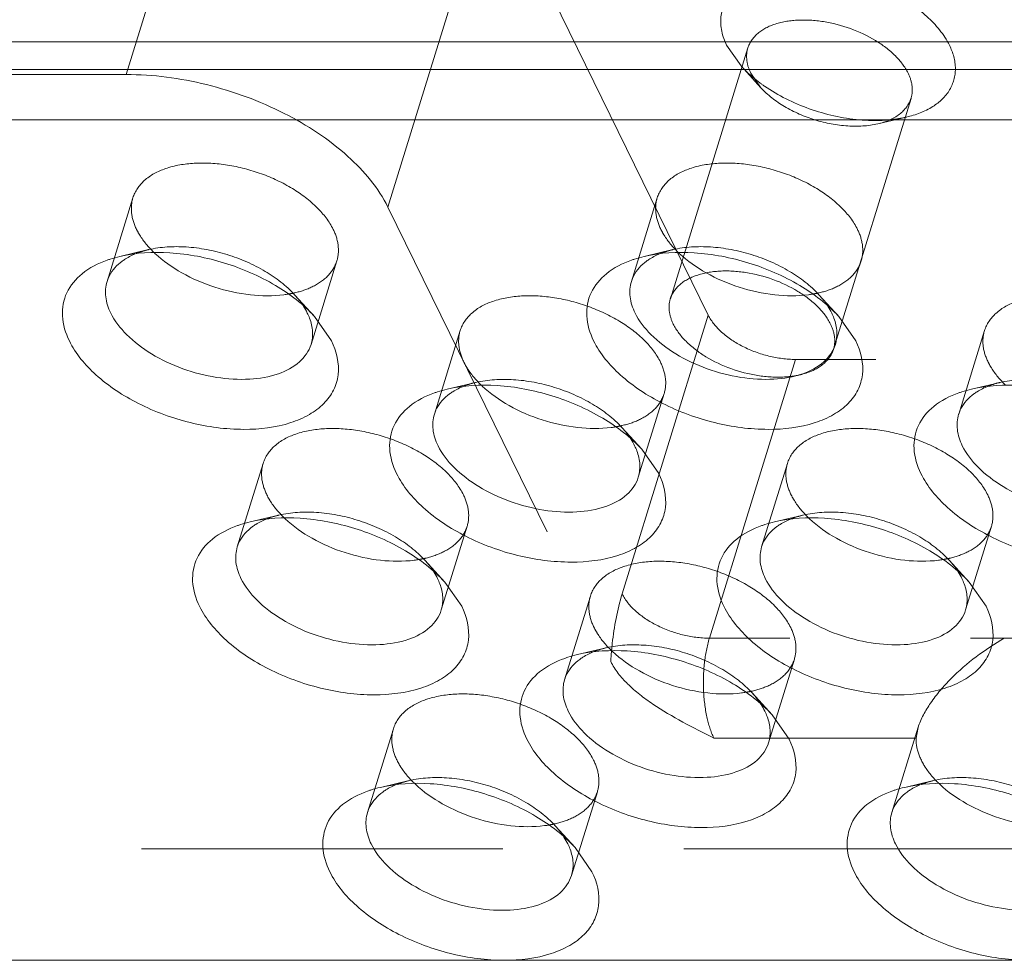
# Model space of a CAD drawing. Header units: millimetres. Extents: x 4065 to 8083, y -652 to 5416.
# Tile 252 of 256: x 5012 to 5026, y 5202 to 5215. Entities that reach past the tile are written whole.
import ezdxf

# ---------------------------------------------------------------- set-up
doc = ezdxf.new("R2010")
doc.units = ezdxf.units.MM
doc.header["$LTSCALE"] = 0.8
doc.linetypes.add('HIDDEN', pattern=[9.525, 6.35, -3.175])
doc.layers.get('0').update_dxf_attribs({"linetype": 'CONTINUOUS', "lineweight": 0})
doc.layers.add('3', color=5, linetype='HIDDEN', lineweight=0)

msp = doc.modelspace()

# ---------------------------------------------------------------- linework, layer by layer
for p, q in [((4963.341, 5215.137), (5095.053, 5215.137)), ((5094.932, 5214.745), (4963.22, 5214.745)), ((5095.559, 5214.042), (4962.656, 5214.042)), ((5016.579, 5211.276), (5016.817, 5210.934)), ((5023.947, 5211.276), (5024.185, 5210.934)), ((5021.178, 5209.411), (5021.416, 5209.07)), ((5018.409, 5207.546), (5018.647, 5207.205)), ((5025.778, 5207.546), (5026.016, 5207.205)), ((5023.008, 5205.681), (5023.247, 5205.34)), ((5020.239, 5203.816), (5020.477, 5203.475)), ((5041.351, 5202.232), (4972.548, 5202.232))]:
    msp.add_line(p, q)
for centre, radius, start, end in [((5015.948, 5213.177), 1.607, 277.1906, 279.3987), ((5023.317, 5213.177), 1.607, 277.1906, 279.3987), ((5015.752, 5210.969), 0.808, 20.4981, 26.1954), ((5023.121, 5210.969), 0.808, 20.4981, 26.1954), ((5020.548, 5211.312), 1.607, 277.1906, 279.3987), ((5020.352, 5209.105), 0.808, 20.4981, 26.1954), ((5017.779, 5209.448), 1.607, 277.1906, 279.3987), ((5025.147, 5209.448), 1.607, 277.1906, 279.3987), ((5017.582, 5207.24), 0.808, 20.4981, 26.1954), ((5024.951, 5207.24), 0.808, 20.4981, 26.1954), ((5022.378, 5207.583), 1.607, 277.1922, 279.3987), ((5022.182, 5205.375), 0.808, 20.4981, 26.1954), ((5019.609, 5205.718), 1.607, 277.1906, 279.3987), ((5019.413, 5203.51), 0.808, 20.4981, 26.1954)]:
    msp.add_arc(centre, radius, start, end)
for points, knots in [([(5013.664, 5212.069), (5013.678, 5212.074), (5013.737, 5212.094), (5013.798, 5212.11), (5013.843, 5212.121)], [0, 0, 0, 0, 0.243995, 1, 1, 1, 1]), ([(5013.843, 5212.121), (5014.071, 5212.175), (5014.574, 5212.2), (5015.321, 5212.056), (5016.02, 5211.753), (5016.421, 5211.449), (5016.579, 5211.276)], [0, 0, 0, 0, 0.236674, 0.49996, 0.763238, 1, 1, 1, 1]), ([(5013.876, 5212.054), (5013.891, 5212.065), (5013.954, 5212.108), (5014.023, 5212.142), (5014.077, 5212.164)], [0, 0, 0, 0, 0.238443, 1, 1, 1, 1]), ([(5014.336, 5212.164), (5014.449, 5212.058), (5014.718, 5211.869), (5015.175, 5211.673), (5015.662, 5211.567), (5015.993, 5211.563), (5016.149, 5211.583)], [0, 0, 0, 0, 0.238556, 0.497923, 0.75839, 1, 1, 1, 1]), ([(5021.033, 5212.069), (5021.047, 5212.074), (5021.106, 5212.094), (5021.166, 5212.11), (5021.212, 5212.121)], [0, 0, 0, 0, 0.243995, 1, 1, 1, 1]), ([(5021.212, 5212.121), (5021.44, 5212.175), (5021.942, 5212.2), (5022.69, 5212.056), (5023.388, 5211.753), (5023.789, 5211.449), (5023.947, 5211.276)], [0, 0, 0, 0, 0.236674, 0.49996, 0.763238, 1, 1, 1, 1]), ([(5021.244, 5212.054), (5021.259, 5212.065), (5021.322, 5212.108), (5021.392, 5212.142), (5021.446, 5212.164)], [0, 0, 0, 0, 0.238443, 1, 1, 1, 1]), ([(5021.704, 5212.164), (5021.818, 5212.058), (5022.086, 5211.869), (5022.543, 5211.673), (5023.031, 5211.567), (5023.362, 5211.563), (5023.518, 5211.583)], [0, 0, 0, 0, 0.238556, 0.497923, 0.75839, 1, 1, 1, 1]), ([(5013.133, 5210.934), (5013.079, 5211.044), (5013.007, 5211.272), (5013.072, 5211.628), (5013.312, 5211.91), (5013.539, 5212.024), (5013.664, 5212.069)], [0, 0, 0, 0, 0.254004, 0.482836, 0.721908, 1, 1, 1, 1]), ([(5013.663, 5211.769), (5013.671, 5211.796), (5013.717, 5211.908), (5013.802, 5212.001), (5013.876, 5212.054)], [0, 0, 0, 0, 0.240012, 1, 1, 1, 1]), ([(5020.501, 5210.934), (5020.447, 5211.044), (5020.376, 5211.272), (5020.44, 5211.628), (5020.681, 5211.91), (5020.907, 5212.024), (5021.033, 5212.069)], [0, 0, 0, 0, 0.254004, 0.482836, 0.721908, 1, 1, 1, 1]), ([(5021.031, 5211.769), (5021.04, 5211.796), (5021.085, 5211.908), (5021.171, 5212.001), (5021.244, 5212.054)], [0, 0, 0, 0, 0.240012, 1, 1, 1, 1]), ([(5013.714, 5211.326), (5013.679, 5211.398), (5013.63, 5211.544), (5013.641, 5211.7), (5013.663, 5211.769)], [0, 0, 0, 0, 0.525878, 1, 1, 1, 1]), ([(5021.083, 5211.326), (5021.048, 5211.398), (5020.999, 5211.544), (5021.01, 5211.7), (5021.031, 5211.769)], [0, 0, 0, 0, 0.525878, 1, 1, 1, 1]), ([(5016.529, 5210.883), (5016.5, 5210.791), (5016.372, 5210.608), (5016.054, 5210.447), (5015.649, 5210.379), (5015.031, 5210.419), (5014.422, 5210.634), (5013.941, 5210.994), (5013.769, 5211.213), (5013.714, 5211.326)], [0, 0, 0, 0, 0.088055, 0.191757, 0.316249, 0.457585, 0.752193, 0.885964, 1, 1, 1, 1]), ([(5016.509, 5211.252), (5016.532, 5211.192), (5016.561, 5211.068), (5016.547, 5210.941), (5016.529, 5210.883)], [0, 0, 0, 0, 0.519412, 1, 1, 1, 1]), ([(5023.898, 5210.883), (5023.869, 5210.791), (5023.741, 5210.608), (5023.423, 5210.447), (5023.017, 5210.379), (5022.399, 5210.419), (5021.79, 5210.634), (5021.31, 5210.994), (5021.138, 5211.213), (5021.083, 5211.326)], [0, 0, 0, 0, 0.088055, 0.191757, 0.316249, 0.457585, 0.752193, 0.885964, 1, 1, 1, 1]), ([(5023.878, 5211.252), (5023.9, 5211.192), (5023.929, 5211.068), (5023.915, 5210.941), (5023.898, 5210.883)], [0, 0, 0, 0, 0.519412, 1, 1, 1, 1]), ([(5016.817, 5210.934), (5016.888, 5210.789), (5016.949, 5210.542), (5016.856, 5210.235), (5016.712, 5210.041), (5016.502, 5209.886), (5016.129, 5209.728), (5015.552, 5209.662), (5014.82, 5209.76), (5014.108, 5210.022), (5013.515, 5210.407), (5013.221, 5210.753), (5013.133, 5210.934)], [0, 0, 0, 0, 0.096773, 0.141577, 0.188039, 0.23902, 0.296136, 0.42893, 0.580086, 0.73539, 0.87927, 1, 1, 1, 1]), ([(5024.185, 5210.934), (5024.257, 5210.789), (5024.317, 5210.542), (5024.224, 5210.235), (5024.08, 5210.041), (5023.87, 5209.886), (5023.497, 5209.728), (5022.921, 5209.662), (5022.189, 5209.76), (5021.476, 5210.022), (5020.884, 5210.407), (5020.59, 5210.753), (5020.501, 5210.934)], [0, 0, 0, 0, 0.096773, 0.141577, 0.188039, 0.23902, 0.296136, 0.42893, 0.580086, 0.73539, 0.87927, 1, 1, 1, 1]), ([(5018.443, 5210.256), (5018.671, 5210.31), (5019.173, 5210.335), (5019.921, 5210.191), (5020.619, 5209.888), (5021.02, 5209.584), (5021.178, 5209.411)], [0, 0, 0, 0, 0.236674, 0.49996, 0.763238, 1, 1, 1, 1]), ([(5018.475, 5210.19), (5018.49, 5210.2), (5018.553, 5210.243), (5018.623, 5210.277), (5018.677, 5210.299)], [0, 0, 0, 0, 0.238443, 1, 1, 1, 1]), ([(5018.935, 5210.299), (5019.049, 5210.193), (5019.317, 5210.004), (5019.774, 5209.808), (5020.262, 5209.702), (5020.593, 5209.698), (5020.749, 5209.718)], [0, 0, 0, 0, 0.238556, 0.497923, 0.75839, 1, 1, 1, 1]), ([(5025.811, 5210.256), (5026.039, 5210.31), (5026.542, 5210.335), (5027.289, 5210.191), (5027.988, 5209.888), (5028.389, 5209.584), (5028.547, 5209.411)], [0, 0, 0, 0, 0.236674, 0.49996, 0.763238, 1, 1, 1, 1]), ([(5025.844, 5210.19), (5025.858, 5210.2), (5025.922, 5210.243), (5025.991, 5210.277), (5026.045, 5210.299)], [0, 0, 0, 0, 0.238443, 1, 1, 1, 1]), ([(5017.732, 5209.07), (5017.678, 5209.179), (5017.607, 5209.407), (5017.671, 5209.763), (5017.912, 5210.046), (5018.138, 5210.159), (5018.264, 5210.204)], [0, 0, 0, 0, 0.254004, 0.482836, 0.721908, 1, 1, 1, 1]), ([(5018.262, 5209.904), (5018.27, 5209.931), (5018.316, 5210.043), (5018.402, 5210.136), (5018.475, 5210.19)], [0, 0, 0, 0, 0.240012, 1, 1, 1, 1]), ([(5018.264, 5210.204), (5018.278, 5210.209), (5018.337, 5210.229), (5018.397, 5210.246), (5018.443, 5210.256)], [0, 0, 0, 0, 0.243995, 1, 1, 1, 1]), ([(5025.101, 5209.07), (5025.047, 5209.179), (5024.975, 5209.407), (5025.04, 5209.763), (5025.28, 5210.046), (5025.506, 5210.159), (5025.632, 5210.204)], [0, 0, 0, 0, 0.254004, 0.482836, 0.721908, 1, 1, 1, 1]), ([(5025.63, 5209.904), (5025.639, 5209.931), (5025.684, 5210.043), (5025.77, 5210.136), (5025.844, 5210.19)], [0, 0, 0, 0, 0.240012, 1, 1, 1, 1]), ([(5025.632, 5210.204), (5025.646, 5210.209), (5025.705, 5210.229), (5025.765, 5210.246), (5025.811, 5210.256)], [0, 0, 0, 0, 0.243995, 1, 1, 1, 1]), ([(5018.314, 5209.461), (5018.279, 5209.533), (5018.229, 5209.679), (5018.241, 5209.835), (5018.262, 5209.904)], [0, 0, 0, 0, 0.525878, 1, 1, 1, 1]), ([(5025.682, 5209.461), (5025.647, 5209.533), (5025.598, 5209.679), (5025.609, 5209.835), (5025.63, 5209.904)], [0, 0, 0, 0, 0.525878, 1, 1, 1, 1]), ([(5021.128, 5209.019), (5021.1, 5208.926), (5020.971, 5208.743), (5020.654, 5208.582), (5020.248, 5208.514), (5019.63, 5208.554), (5019.021, 5208.77), (5018.541, 5209.129), (5018.369, 5209.349), (5018.314, 5209.461)], [0, 0, 0, 0, 0.088055, 0.191757, 0.316249, 0.457585, 0.752193, 0.885964, 1, 1, 1, 1]), ([(5028.497, 5209.019), (5028.468, 5208.926), (5028.34, 5208.743), (5028.022, 5208.582), (5027.617, 5208.514), (5026.998, 5208.554), (5026.389, 5208.77), (5025.909, 5209.129), (5025.737, 5209.349), (5025.682, 5209.461)], [0, 0, 0, 0, 0.088055, 0.191757, 0.316249, 0.457585, 0.752193, 0.885964, 1, 1, 1, 1]), ([(5021.109, 5209.388), (5021.131, 5209.327), (5021.16, 5209.203), (5021.146, 5209.076), (5021.128, 5209.019)], [0, 0, 0, 0, 0.519412, 1, 1, 1, 1]), ([(5021.416, 5209.07), (5021.487, 5208.925), (5021.548, 5208.677), (5021.455, 5208.37), (5021.311, 5208.176), (5021.101, 5208.021), (5020.728, 5207.863), (5020.152, 5207.797), (5019.42, 5207.895), (5018.707, 5208.157), (5018.115, 5208.542), (5017.821, 5208.889), (5017.732, 5209.07)], [0, 0, 0, 0, 0.096773, 0.141577, 0.188039, 0.23902, 0.296136, 0.42893, 0.580086, 0.73539, 0.87927, 1, 1, 1, 1]), ([(5028.785, 5209.07), (5028.856, 5208.925), (5028.917, 5208.677), (5028.824, 5208.37), (5028.68, 5208.176), (5028.469, 5208.021), (5028.096, 5207.863), (5027.52, 5207.797), (5026.788, 5207.895), (5026.076, 5208.157), (5025.483, 5208.542), (5025.189, 5208.889), (5025.101, 5209.07)], [0, 0, 0, 0, 0.096773, 0.141577, 0.188039, 0.23902, 0.296136, 0.42893, 0.580086, 0.73539, 0.87927, 1, 1, 1, 1]), ([(5015.494, 5208.339), (5015.509, 5208.344), (5015.568, 5208.364), (5015.628, 5208.381), (5015.674, 5208.391)], [0, 0, 0, 0, 0.243995, 1, 1, 1, 1]), ([(5015.674, 5208.391), (5015.902, 5208.445), (5016.404, 5208.47), (5017.152, 5208.326), (5017.85, 5208.023), (5018.251, 5207.719), (5018.409, 5207.546)], [0, 0, 0, 0, 0.236674, 0.49996, 0.763238, 1, 1, 1, 1]), ([(5015.706, 5208.325), (5015.721, 5208.336), (5015.784, 5208.379), (5015.853, 5208.412), (5015.908, 5208.434)], [0, 0, 0, 0, 0.238443, 1, 1, 1, 1]), ([(5016.166, 5208.434), (5016.28, 5208.328), (5016.548, 5208.139), (5017.005, 5207.944), (5017.493, 5207.837), (5017.823, 5207.833), (5017.98, 5207.853)], [0, 0, 0, 0, 0.238556, 0.497923, 0.75839, 1, 1, 1, 1]), ([(5022.863, 5208.339), (5022.877, 5208.344), (5022.936, 5208.364), (5022.996, 5208.381), (5023.042, 5208.391)], [0, 0, 0, 0, 0.243995, 1, 1, 1, 1]), ([(5023.042, 5208.391), (5023.27, 5208.445), (5023.773, 5208.47), (5024.52, 5208.326), (5025.218, 5208.023), (5025.62, 5207.719), (5025.778, 5207.546)], [0, 0, 0, 0, 0.236674, 0.49996, 0.763238, 1, 1, 1, 1]), ([(5023.075, 5208.325), (5023.089, 5208.336), (5023.153, 5208.379), (5023.222, 5208.412), (5023.276, 5208.434)], [0, 0, 0, 0, 0.238443, 1, 1, 1, 1]), ([(5023.535, 5208.434), (5023.648, 5208.328), (5023.917, 5208.139), (5024.374, 5207.944), (5024.861, 5207.837), (5025.192, 5207.833), (5025.348, 5207.853)], [0, 0, 0, 0, 0.238556, 0.497923, 0.75839, 1, 1, 1, 1]), ([(5014.963, 5207.205), (5014.909, 5207.314), (5014.837, 5207.542), (5014.902, 5207.898), (5015.143, 5208.181), (5015.369, 5208.294), (5015.494, 5208.339)], [0, 0, 0, 0, 0.254004, 0.482836, 0.721908, 1, 1, 1, 1]), ([(5015.493, 5208.039), (5015.501, 5208.067), (5015.547, 5208.178), (5015.633, 5208.271), (5015.706, 5208.325)], [0, 0, 0, 0, 0.240012, 1, 1, 1, 1]), ([(5022.331, 5207.205), (5022.278, 5207.314), (5022.206, 5207.542), (5022.27, 5207.898), (5022.511, 5208.181), (5022.737, 5208.294), (5022.863, 5208.339)], [0, 0, 0, 0, 0.254004, 0.482836, 0.721908, 1, 1, 1, 1]), ([(5022.861, 5208.039), (5022.87, 5208.067), (5022.915, 5208.178), (5023.001, 5208.271), (5023.075, 5208.325)], [0, 0, 0, 0, 0.240012, 1, 1, 1, 1]), ([(5015.544, 5207.596), (5015.509, 5207.668), (5015.46, 5207.814), (5015.472, 5207.97), (5015.493, 5208.039)], [0, 0, 0, 0, 0.525878, 1, 1, 1, 1]), ([(5022.913, 5207.596), (5022.878, 5207.668), (5022.829, 5207.814), (5022.84, 5207.97), (5022.861, 5208.039)], [0, 0, 0, 0, 0.525878, 1, 1, 1, 1]), ([(5018.359, 5207.154), (5018.331, 5207.061), (5018.202, 5206.878), (5017.885, 5206.717), (5017.479, 5206.649), (5016.861, 5206.689), (5016.252, 5206.905), (5015.772, 5207.265), (5015.6, 5207.484), (5015.544, 5207.596)], [0, 0, 0, 0, 0.088055, 0.191757, 0.316249, 0.457585, 0.752193, 0.885964, 1, 1, 1, 1]), ([(5018.339, 5207.523), (5018.362, 5207.462), (5018.391, 5207.338), (5018.377, 5207.211), (5018.359, 5207.154)], [0, 0, 0, 0, 0.519412, 1, 1, 1, 1]), ([(5025.728, 5207.154), (5025.699, 5207.061), (5025.571, 5206.878), (5025.253, 5206.717), (5024.848, 5206.649), (5024.229, 5206.689), (5023.62, 5206.905), (5023.14, 5207.265), (5022.968, 5207.484), (5022.913, 5207.596)], [0, 0, 0, 0, 0.088055, 0.191757, 0.316249, 0.457585, 0.752193, 0.885964, 1, 1, 1, 1]), ([(5025.708, 5207.523), (5025.731, 5207.462), (5025.76, 5207.338), (5025.745, 5207.211), (5025.728, 5207.154)], [0, 0, 0, 0, 0.519412, 1, 1, 1, 1]), ([(5018.647, 5207.205), (5018.718, 5207.06), (5018.779, 5206.812), (5018.686, 5206.506), (5018.542, 5206.312), (5018.332, 5206.157), (5017.959, 5205.999), (5017.383, 5205.932), (5016.65, 5206.031), (5015.938, 5206.292), (5015.346, 5206.677), (5015.052, 5207.024), (5014.963, 5207.205)], [0, 0, 0, 0, 0.096773, 0.141577, 0.188039, 0.23902, 0.296136, 0.42893, 0.580086, 0.73539, 0.87927, 1, 1, 1, 1]), ([(5026.016, 5207.205), (5026.087, 5207.06), (5026.148, 5206.812), (5026.055, 5206.506), (5025.91, 5206.312), (5025.7, 5206.157), (5025.327, 5205.999), (5024.751, 5205.932), (5024.019, 5206.031), (5023.307, 5206.292), (5022.714, 5206.677), (5022.42, 5207.024), (5022.331, 5207.205)], [0, 0, 0, 0, 0.096773, 0.141577, 0.188039, 0.23902, 0.296136, 0.42893, 0.580086, 0.73539, 0.87927, 1, 1, 1, 1]), ([(5020.273, 5206.527), (5020.501, 5206.58), (5021.004, 5206.606), (5021.751, 5206.461), (5022.449, 5206.158), (5022.85, 5205.854), (5023.009, 5205.681)], [0, 0, 0, 0, 0.236674, 0.49996, 0.763238, 1, 1, 1, 1]), ([(5020.305, 5206.46), (5020.32, 5206.471), (5020.384, 5206.514), (5020.453, 5206.548), (5020.507, 5206.569)], [0, 0, 0, 0, 0.238443, 1, 1, 1, 1]), ([(5020.766, 5206.57), (5020.879, 5206.463), (5021.148, 5206.275), (5021.604, 5206.079), (5022.092, 5205.972), (5022.423, 5205.969), (5022.579, 5205.988)], [0, 0, 0, 0, 0.238557, 0.497925, 0.758392, 1, 1, 1, 1]), ([(5019.562, 5205.34), (5019.509, 5205.449), (5019.437, 5205.678), (5019.501, 5206.033), (5019.742, 5206.316), (5019.968, 5206.43), (5020.094, 5206.474)], [0, 0, 0, 0, 0.254004, 0.482836, 0.721908, 1, 1, 1, 1]), ([(5020.092, 5206.174), (5020.101, 5206.202), (5020.146, 5206.313), (5020.232, 5206.406), (5020.305, 5206.46)], [0, 0, 0, 0, 0.240012, 1, 1, 1, 1]), ([(5020.094, 5206.474), (5020.108, 5206.479), (5020.167, 5206.499), (5020.227, 5206.516), (5020.273, 5206.527)], [0, 0, 0, 0, 0.243995, 1, 1, 1, 1]), ([(5020.144, 5205.732), (5020.109, 5205.803), (5020.06, 5205.95), (5020.071, 5206.106), (5020.092, 5206.174)], [0, 0, 0, 0, 0.525878, 1, 1, 1, 1]), ([(5022.959, 5205.289), (5022.93, 5205.196), (5022.802, 5205.013), (5022.484, 5204.852), (5022.079, 5204.785), (5021.46, 5204.824), (5020.851, 5205.04), (5020.371, 5205.4), (5020.199, 5205.619), (5020.144, 5205.732)], [0, 0, 0, 0, 0.088055, 0.191757, 0.316249, 0.457585, 0.752193, 0.885964, 1, 1, 1, 1]), ([(5022.939, 5205.658), (5022.962, 5205.597), (5022.991, 5205.473), (5022.976, 5205.346), (5022.959, 5205.289)], [0, 0, 0, 0, 0.519412, 1, 1, 1, 1]), ([(5023.247, 5205.34), (5023.318, 5205.195), (5023.379, 5204.947), (5023.286, 5204.641), (5023.141, 5204.447), (5022.931, 5204.292), (5022.558, 5204.134), (5021.982, 5204.067), (5021.25, 5204.166), (5020.538, 5204.427), (5019.945, 5204.812), (5019.651, 5205.159), (5019.562, 5205.34)], [0, 0, 0, 0, 0.096773, 0.141577, 0.188039, 0.23902, 0.296136, 0.42893, 0.580086, 0.73539, 0.87927, 1, 1, 1, 1]), ([(5017.325, 5204.609), (5017.339, 5204.615), (5017.398, 5204.634), (5017.458, 5204.651), (5017.504, 5204.662)], [0, 0, 0, 0, 0.243995, 1, 1, 1, 1]), ([(5017.504, 5204.662), (5017.732, 5204.715), (5018.235, 5204.741), (5018.982, 5204.596), (5019.68, 5204.294), (5020.081, 5203.989), (5020.239, 5203.816)], [0, 0, 0, 0, 0.236674, 0.49996, 0.763238, 1, 1, 1, 1]), ([(5017.536, 5204.595), (5017.551, 5204.606), (5017.614, 5204.649), (5017.684, 5204.683), (5017.738, 5204.704)], [0, 0, 0, 0, 0.238443, 1, 1, 1, 1]), ([(5017.997, 5204.705), (5018.11, 5204.598), (5018.378, 5204.41), (5018.835, 5204.214), (5019.323, 5204.107), (5019.654, 5204.104), (5019.81, 5204.124)], [0, 0, 0, 0, 0.238556, 0.497923, 0.75839, 1, 1, 1, 1]), ([(5024.693, 5204.609), (5024.707, 5204.615), (5024.766, 5204.634), (5024.826, 5204.651), (5024.872, 5204.662)], [0, 0, 0, 0, 0.243995, 1, 1, 1, 1]), ([(5024.872, 5204.662), (5025.1, 5204.715), (5025.603, 5204.741), (5026.35, 5204.596), (5027.049, 5204.294), (5027.45, 5203.989), (5027.608, 5203.816)], [0, 0, 0, 0, 0.236674, 0.49996, 0.763238, 1, 1, 1, 1]), ([(5024.905, 5204.595), (5024.92, 5204.606), (5024.983, 5204.649), (5025.052, 5204.683), (5025.106, 5204.704)], [0, 0, 0, 0, 0.238443, 1, 1, 1, 1]), ([(5025.365, 5204.705), (5025.478, 5204.598), (5025.747, 5204.41), (5026.204, 5204.214), (5026.691, 5204.107), (5027.022, 5204.104), (5027.178, 5204.124)], [0, 0, 0, 0, 0.238556, 0.497923, 0.75839, 1, 1, 1, 1]), ([(5016.793, 5203.475), (5016.74, 5203.584), (5016.668, 5203.813), (5016.732, 5204.169), (5016.973, 5204.451), (5017.199, 5204.565), (5017.325, 5204.609)], [0, 0, 0, 0, 0.254004, 0.482836, 0.721908, 1, 1, 1, 1]), ([(5017.323, 5204.309), (5017.332, 5204.337), (5017.377, 5204.449), (5017.463, 5204.541), (5017.536, 5204.595)], [0, 0, 0, 0, 0.240012, 1, 1, 1, 1]), ([(5024.162, 5203.475), (5024.108, 5203.584), (5024.036, 5203.813), (5024.101, 5204.169), (5024.341, 5204.451), (5024.567, 5204.565), (5024.693, 5204.609)], [0, 0, 0, 0, 0.254004, 0.482836, 0.721908, 1, 1, 1, 1]), ([(5024.692, 5204.309), (5024.7, 5204.337), (5024.746, 5204.449), (5024.831, 5204.541), (5024.905, 5204.595)], [0, 0, 0, 0, 0.240012, 1, 1, 1, 1]), ([(5017.375, 5203.867), (5017.34, 5203.938), (5017.291, 5204.085), (5017.302, 5204.241), (5017.323, 5204.309)], [0, 0, 0, 0, 0.525878, 1, 1, 1, 1]), ([(5024.743, 5203.867), (5024.708, 5203.938), (5024.659, 5204.085), (5024.67, 5204.241), (5024.692, 5204.309)], [0, 0, 0, 0, 0.525878, 1, 1, 1, 1]), ([(5020.19, 5203.424), (5020.161, 5203.332), (5020.033, 5203.149), (5019.715, 5202.987), (5019.309, 5202.92), (5018.691, 5202.96), (5018.082, 5203.175), (5017.602, 5203.535), (5017.43, 5203.754), (5017.375, 5203.867)], [0, 0, 0, 0, 0.088055, 0.191757, 0.316249, 0.457585, 0.752193, 0.885964, 1, 1, 1, 1]), ([(5020.17, 5203.793), (5020.192, 5203.732), (5020.222, 5203.609), (5020.207, 5203.481), (5020.19, 5203.424)], [0, 0, 0, 0, 0.519412, 1, 1, 1, 1]), ([(5027.558, 5203.424), (5027.529, 5203.332), (5027.401, 5203.149), (5027.083, 5202.987), (5026.678, 5202.92), (5026.06, 5202.96), (5025.451, 5203.175), (5024.97, 5203.535), (5024.798, 5203.754), (5024.743, 5203.867)], [0, 0, 0, 0, 0.088055, 0.191757, 0.316249, 0.457585, 0.752193, 0.885964, 1, 1, 1, 1]), ([(5019.245, 5202.232), (5018.993, 5202.232), (5018.48, 5202.301), (5017.769, 5202.562), (5017.176, 5202.948), (5016.882, 5203.294), (5016.793, 5203.475)], [0, 0, 0, 0, 0.264717, 0.536661, 0.788562, 1, 1, 1, 1]), ([(5020.477, 5203.475), (5020.549, 5203.33), (5020.609, 5203.082), (5020.516, 5202.776), (5020.372, 5202.582), (5020.162, 5202.427), (5019.789, 5202.269), (5019.467, 5202.232), (5019.245, 5202.232)], [0, 0, 0, 0, 0.225616, 0.330071, 0.438388, 0.557255, 0.690401, 1, 1, 1, 1]), ([(5026.614, 5202.232), (5026.361, 5202.232), (5025.849, 5202.301), (5025.137, 5202.562), (5024.544, 5202.948), (5024.25, 5203.294), (5024.162, 5203.475)], [0, 0, 0, 0, 0.264717, 0.536661, 0.788562, 1, 1, 1, 1])]:
    msp.add_open_spline(points, degree=3, knots=knots)
for points in [[(5016.423, 5211.422), (5016.443, 5211.391), (5016.461, 5211.359), (5016.477, 5211.326)], [(5023.792, 5211.422), (5023.811, 5211.391), (5023.83, 5211.359), (5023.846, 5211.326)], [(5021.022, 5209.557), (5021.042, 5209.526), (5021.061, 5209.494), (5021.077, 5209.461)], [(5018.253, 5207.692), (5018.273, 5207.661), (5018.291, 5207.629), (5018.308, 5207.596)], [(5025.622, 5207.692), (5025.642, 5207.661), (5025.66, 5207.629), (5025.676, 5207.596)], [(5022.853, 5205.827), (5022.873, 5205.797), (5022.891, 5205.765), (5022.907, 5205.732)], [(5020.084, 5203.963), (5020.103, 5203.932), (5020.122, 5203.9), (5020.138, 5203.867)]]:
    msp.add_open_spline(points, degree=3)
at = {"layer": '3'}
for p, q in [((5013.931, 5214.677), (5015.383, 5219.377)), ((5017.609, 5212.812), (5019.061, 5217.512)), ((5022.112, 5211.296), (5019.061, 5217.512)), ((5021.579, 5211.525), (5022.668, 5215.05)), ((5022.37, 5215.088), (5022.572, 5214.797)), ((5022.852, 5214.491), (5022.572, 5214.797)), ((5011.628, 5214.677), (5013.931, 5214.677)), ((5022.709, 5214.696), (5022.852, 5214.491)), ((5023.872, 5210.817), (5024.961, 5214.342)), ((5024.493, 5213.984), (5024.897, 5214.079)), ((5014.026, 5212.944), (5013.663, 5211.769)), ((5021.394, 5212.944), (5021.031, 5211.769)), ((5017.609, 5212.812), (5020.741, 5206.429)), ((5014.247, 5212.216), (5013.843, 5212.121)), ((5021.616, 5212.216), (5021.212, 5212.121)), ((5016.892, 5212.058), (5016.529, 5210.883)), ((5016.299, 5211.582), (5016.579, 5211.276)), ((5023.667, 5211.582), (5023.947, 5211.276)), ((5020.902, 5207.379), (5022.112, 5211.296)), ((5018.625, 5211.079), (5018.262, 5209.904)), ((5025.994, 5211.079), (5025.631, 5209.904)), ((5022.128, 5206.758), (5023.338, 5210.674)), ((5032.088, 5210.674), (5023.338, 5210.674)), ((5018.846, 5210.351), (5018.443, 5210.256)), ((5026.215, 5210.351), (5025.811, 5210.256)), ((5021.491, 5210.193), (5021.128, 5209.018)), ((5020.898, 5209.717), (5021.178, 5209.411)), ((5015.856, 5209.214), (5015.493, 5208.039)), ((5023.225, 5209.214), (5022.861, 5208.039)), ((5016.077, 5208.486), (5015.673, 5208.391)), ((5023.446, 5208.486), (5023.042, 5208.391)), ((5018.722, 5208.329), (5018.359, 5207.154)), ((5026.091, 5208.329), (5025.728, 5207.154)), ((5018.129, 5207.852), (5018.409, 5207.546)), ((5025.497, 5207.852), (5025.777, 5207.546)), ((5020.455, 5207.349), (5020.092, 5206.174)), ((5030.878, 5206.758), (5022.128, 5206.758)), ((5020.677, 5206.622), (5020.273, 5206.527)), ((5023.322, 5206.464), (5022.959, 5205.289)), ((5022.728, 5205.988), (5023.008, 5205.681)), ((5017.686, 5205.485), (5017.323, 5204.31)), ((5025.061, 5205.506), (5024.692, 5204.31)), ((5025.06, 5205.502), (5025.033, 5205.353)), ((5025.033, 5205.353), (5022.191, 5205.353)), ((5017.908, 5204.757), (5017.504, 5204.662)), ((5025.276, 5204.757), (5024.872, 5204.662)), ((5020.553, 5204.599), (5020.189, 5203.424)), ((5019.959, 5204.123), (5020.239, 5203.816)), ((5034.466, 5203.799), (4973.032, 5203.799))]:
    msp.add_line(p, q, dxfattribs=at)
for centre, radius, start, end in [((5023.966, 5216.097), 1.906, 227.8864, 229.3366), ((5024.471, 5216.01), 1.978, 275.2412, 275.8778), ((5014.484, 5211.133), 1.108, 109.6104, 111.5294), ((5015.397, 5213.294), 1.55, 225.829, 226.7937), ((5021.852, 5211.133), 1.108, 109.6104, 111.5294), ((5022.766, 5213.294), 1.55, 225.829, 226.7937), ((5019.083, 5209.268), 1.108, 109.6104, 111.5294), ((5019.997, 5211.429), 1.55, 225.829, 226.7937), ((5026.452, 5209.268), 1.108, 109.6104, 111.5294), ((5016.314, 5207.403), 1.108, 109.6104, 111.5294), ((5017.227, 5209.564), 1.55, 225.829, 226.7937), ((5023.683, 5207.403), 1.108, 109.6104, 111.5294), ((5024.596, 5209.564), 1.55, 225.829, 226.7937), ((5020.914, 5205.538), 1.108, 109.6104, 111.5294), ((5021.827, 5207.699), 1.55, 225.8247, 226.7941), ((5018.144, 5203.674), 1.108, 109.6104, 111.5294), ((5019.058, 5205.835), 1.55, 225.829, 226.7937), ((5025.513, 5203.674), 1.108, 109.6104, 111.5294), ((5026.426, 5205.835), 1.55, 225.829, 226.7937)]:
    msp.add_arc(centre, radius, start, end, dxfattribs=at)
for points, knots in [([(5025.501, 5215.088), (5025.426, 5215.241), (5025.176, 5215.536), (5024.672, 5215.864), (5024.067, 5216.086), (5023.444, 5216.17), (5022.955, 5216.113), (5022.638, 5215.979), (5022.459, 5215.847), (5022.337, 5215.682), (5022.257, 5215.421), (5022.309, 5215.211), (5022.37, 5215.088)], [0, 0, 0, 0, 0.12077, 0.264631, 0.419938, 0.571093, 0.703883, 0.761007, 0.811979, 0.858434, 0.903239, 1, 1, 1, 1]), ([(5024.92, 5214.696), (5024.875, 5214.786), (5024.738, 5214.962), (5024.353, 5215.249), (5023.866, 5215.422), (5023.372, 5215.454), (5023.047, 5215.4), (5022.793, 5215.27), (5022.691, 5215.124), (5022.668, 5215.05)], [0, 0, 0, 0, 0.114078, 0.247836, 0.542448, 0.683782, 0.808273, 0.911973, 1, 1, 1, 1]), ([(5022.668, 5215.05), (5022.651, 5214.995), (5022.642, 5214.87), (5022.681, 5214.753), (5022.709, 5214.696)], [0, 0, 0, 0, 0.474437, 1, 1, 1, 1]), ([(5024.897, 5214.079), (5025.026, 5214.109), (5025.26, 5214.194), (5025.526, 5214.437), (5025.616, 5214.77), (5025.551, 5214.986), (5025.501, 5215.088)], [0, 0, 0, 0, 0.289001, 0.530645, 0.753551, 1, 1, 1, 1]), ([(5013.931, 5214.677), (5014.309, 5214.677), (5015.079, 5214.573), (5016.146, 5214.181), (5017.035, 5213.603), (5017.476, 5213.083), (5017.609, 5212.812)], [0, 0, 0, 0, 0.264725, 0.53665, 0.788529, 1, 1, 1, 1]), ([(5022.724, 5214.65), (5022.738, 5214.639), (5022.795, 5214.591), (5022.855, 5214.546), (5022.901, 5214.514)], [0, 0, 0, 0, 0.244697, 1, 1, 1, 1]), ([(5024.961, 5214.342), (5024.978, 5214.397), (5024.987, 5214.522), (5024.948, 5214.639), (5024.92, 5214.696)], [0, 0, 0, 0, 0.473859, 1, 1, 1, 1]), ([(5022.852, 5214.491), (5022.947, 5214.387), (5023.187, 5214.205), (5023.606, 5214.023), (5024.055, 5213.937), (5024.356, 5213.952), (5024.493, 5213.984)], [0, 0, 0, 0, 0.236705, 0.500018, 0.763306, 1, 1, 1, 1]), ([(5022.901, 5214.514), (5023.095, 5214.381), (5023.526, 5214.168), (5023.995, 5214.062), (5024.234, 5214.041)], [0, 0, 0, 0, 0.494801, 1, 1, 1, 1]), ([(5024.493, 5213.984), (5024.602, 5214.009), (5024.798, 5214.083), (5024.934, 5214.255), (5024.961, 5214.342)], [0, 0, 0, 0, 0.550641, 1, 1, 1, 1]), ([(5024.234, 5214.041), (5024.27, 5214.038), (5024.409, 5214.028), (5024.549, 5214.03), (5024.652, 5214.04)], [0, 0, 0, 0, 0.258024, 1, 1, 1, 1]), ([(5024.674, 5214.042), (5024.693, 5214.044), (5024.768, 5214.053), (5024.842, 5214.066), (5024.897, 5214.079)], [0, 0, 0, 0, 0.256954, 1, 1, 1, 1]), ([(5016.841, 5212.501), (5016.785, 5212.614), (5016.613, 5212.833), (5016.264, 5213.095), (5015.833, 5213.297), (5015.365, 5213.419), (5014.906, 5213.448), (5014.5, 5213.381), (5014.183, 5213.219), (5014.054, 5213.036), (5014.026, 5212.944)], [0, 0, 0, 0, 0.11391, 0.247494, 0.393901, 0.543049, 0.684203, 0.808528, 0.912094, 1, 1, 1, 1]), ([(5024.209, 5212.501), (5024.154, 5212.614), (5023.982, 5212.833), (5023.632, 5213.095), (5023.201, 5213.297), (5022.733, 5213.419), (5022.274, 5213.448), (5021.869, 5213.381), (5021.551, 5213.219), (5021.423, 5213.036), (5021.394, 5212.944)], [0, 0, 0, 0, 0.11391, 0.247494, 0.393901, 0.543049, 0.684203, 0.808528, 0.912094, 1, 1, 1, 1]), ([(5014.026, 5212.944), (5014.005, 5212.875), (5013.993, 5212.719), (5014.042, 5212.572), (5014.077, 5212.501)], [0, 0, 0, 0, 0.474456, 1, 1, 1, 1]), ([(5021.394, 5212.944), (5021.373, 5212.875), (5021.362, 5212.719), (5021.411, 5212.572), (5021.446, 5212.501)], [0, 0, 0, 0, 0.474456, 1, 1, 1, 1]), ([(5014.077, 5212.501), (5014.091, 5212.473), (5014.156, 5212.357), (5014.244, 5212.254), (5014.317, 5212.182)], [0, 0, 0, 0, 0.231641, 1, 1, 1, 1]), ([(5016.892, 5212.058), (5016.913, 5212.127), (5016.924, 5212.283), (5016.876, 5212.43), (5016.841, 5212.501)], [0, 0, 0, 0, 0.474456, 1, 1, 1, 1]), ([(5021.446, 5212.501), (5021.459, 5212.473), (5021.525, 5212.357), (5021.612, 5212.254), (5021.686, 5212.182)], [0, 0, 0, 0, 0.231641, 1, 1, 1, 1]), ([(5024.261, 5212.058), (5024.282, 5212.127), (5024.293, 5212.283), (5024.244, 5212.43), (5024.209, 5212.501)], [0, 0, 0, 0, 0.474456, 1, 1, 1, 1]), ([(5014.247, 5212.216), (5014.418, 5212.256), (5014.795, 5212.275), (5015.356, 5212.167), (5015.88, 5211.94), (5016.18, 5211.712), (5016.299, 5211.582)], [0, 0, 0, 0, 0.236698, 0.500006, 0.763355, 1, 1, 1, 1]), ([(5021.616, 5212.216), (5021.787, 5212.256), (5022.164, 5212.275), (5022.724, 5212.167), (5023.248, 5211.94), (5023.549, 5211.712), (5023.667, 5211.582)], [0, 0, 0, 0, 0.236698, 0.500006, 0.763355, 1, 1, 1, 1]), ([(5016.546, 5211.694), (5016.628, 5211.733), (5016.774, 5211.83), (5016.868, 5211.982), (5016.892, 5212.058)], [0, 0, 0, 0, 0.531116, 1, 1, 1, 1]), ([(5023.914, 5211.694), (5023.996, 5211.733), (5024.143, 5211.83), (5024.237, 5211.982), (5024.261, 5212.058)], [0, 0, 0, 0, 0.531116, 1, 1, 1, 1]), ([(5021.578, 5211.525), (5021.601, 5211.599), (5021.704, 5211.745), (5021.958, 5211.874), (5022.282, 5211.929), (5022.777, 5211.897), (5023.264, 5211.724), (5023.648, 5211.437), (5023.786, 5211.261), (5023.83, 5211.171)], [0, 0, 0, 0, 0.088012, 0.1917, 0.316184, 0.457527, 0.752123, 0.885949, 1, 1, 1, 1]), ([(5016.211, 5211.592), (5016.241, 5211.597), (5016.356, 5211.619), (5016.469, 5211.656), (5016.546, 5211.694)], [0, 0, 0, 0, 0.265466, 1, 1, 1, 1]), ([(5023.579, 5211.592), (5023.61, 5211.597), (5023.725, 5211.619), (5023.837, 5211.656), (5023.914, 5211.694)], [0, 0, 0, 0, 0.265466, 1, 1, 1, 1]), ([(5016.299, 5211.582), (5016.311, 5211.569), (5016.355, 5211.518), (5016.396, 5211.464), (5016.423, 5211.422)], [0, 0, 0, 0, 0.259084, 1, 1, 1, 1]), ([(5021.44, 5210.636), (5021.385, 5210.749), (5021.213, 5210.968), (5020.863, 5211.23), (5020.432, 5211.432), (5019.964, 5211.554), (5019.505, 5211.583), (5019.1, 5211.516), (5018.782, 5211.354), (5018.654, 5211.171), (5018.625, 5211.079)], [0, 0, 0, 0, 0.11391, 0.247494, 0.393901, 0.543049, 0.684203, 0.808528, 0.912094, 1, 1, 1, 1]), ([(5023.667, 5211.582), (5023.679, 5211.569), (5023.724, 5211.518), (5023.764, 5211.464), (5023.792, 5211.422)], [0, 0, 0, 0, 0.259084, 1, 1, 1, 1]), ([(5028.808, 5210.636), (5028.753, 5210.749), (5028.581, 5210.968), (5028.232, 5211.23), (5027.801, 5211.432), (5027.333, 5211.554), (5026.873, 5211.583), (5026.468, 5211.516), (5026.151, 5211.354), (5026.022, 5211.171), (5025.994, 5211.079)], [0, 0, 0, 0, 0.11391, 0.247494, 0.393901, 0.543049, 0.684203, 0.808528, 0.912094, 1, 1, 1, 1]), ([(5021.62, 5211.171), (5021.592, 5211.228), (5021.553, 5211.345), (5021.561, 5211.47), (5021.578, 5211.525)], [0, 0, 0, 0, 0.525206, 1, 1, 1, 1]), ([(5023.338, 5210.674), (5023.212, 5210.674), (5022.955, 5210.709), (5022.6, 5210.839), (5022.303, 5211.032), (5022.156, 5211.205), (5022.112, 5211.296)], [0, 0, 0, 0, 0.264705, 0.53665, 0.788546, 1, 1, 1, 1]), ([(5023.872, 5210.817), (5023.849, 5210.743), (5023.746, 5210.597), (5023.492, 5210.467), (5023.168, 5210.413), (5022.673, 5210.445), (5022.186, 5210.618), (5021.802, 5210.905), (5021.664, 5211.081), (5021.62, 5211.171)], [0, 0, 0, 0, 0.088012, 0.1917, 0.316184, 0.457527, 0.752123, 0.885949, 1, 1, 1, 1]), ([(5023.83, 5211.171), (5023.858, 5211.114), (5023.897, 5210.997), (5023.889, 5210.872), (5023.872, 5210.817)], [0, 0, 0, 0, 0.525206, 1, 1, 1, 1]), ([(5018.625, 5211.079), (5018.604, 5211.01), (5018.593, 5210.854), (5018.642, 5210.708), (5018.677, 5210.636)], [0, 0, 0, 0, 0.474456, 1, 1, 1, 1]), ([(5025.994, 5211.079), (5025.972, 5211.01), (5025.961, 5210.854), (5026.01, 5210.708), (5026.045, 5210.636)], [0, 0, 0, 0, 0.474456, 1, 1, 1, 1]), ([(5018.677, 5210.636), (5018.69, 5210.609), (5018.756, 5210.492), (5018.843, 5210.389), (5018.917, 5210.317)], [0, 0, 0, 0, 0.231641, 1, 1, 1, 1]), ([(5021.491, 5210.194), (5021.513, 5210.262), (5021.524, 5210.418), (5021.475, 5210.565), (5021.44, 5210.636)], [0, 0, 0, 0, 0.474456, 1, 1, 1, 1]), ([(5026.045, 5210.636), (5026.059, 5210.609), (5026.124, 5210.492), (5026.211, 5210.389), (5026.285, 5210.317)], [0, 0, 0, 0, 0.231641, 1, 1, 1, 1]), ([(5018.847, 5210.351), (5019.018, 5210.391), (5019.395, 5210.411), (5019.955, 5210.302), (5020.479, 5210.075), (5020.78, 5209.847), (5020.898, 5209.717)], [0, 0, 0, 0, 0.236698, 0.500006, 0.763355, 1, 1, 1, 1]), ([(5026.215, 5210.351), (5026.386, 5210.391), (5026.763, 5210.411), (5027.324, 5210.302), (5027.847, 5210.075), (5028.148, 5209.847), (5028.267, 5209.717)], [0, 0, 0, 0, 0.236698, 0.500006, 0.763355, 1, 1, 1, 1]), ([(5021.145, 5209.829), (5021.227, 5209.868), (5021.374, 5209.965), (5021.468, 5210.117), (5021.491, 5210.194)], [0, 0, 0, 0, 0.531116, 1, 1, 1, 1]), ([(5020.81, 5209.727), (5020.841, 5209.732), (5020.956, 5209.755), (5021.068, 5209.791), (5021.145, 5209.829)], [0, 0, 0, 0, 0.265466, 1, 1, 1, 1]), ([(5018.671, 5208.771), (5018.615, 5208.884), (5018.444, 5209.103), (5018.094, 5209.365), (5017.663, 5209.568), (5017.195, 5209.689), (5016.736, 5209.718), (5016.331, 5209.651), (5016.013, 5209.489), (5015.885, 5209.307), (5015.856, 5209.214)], [0, 0, 0, 0, 0.11391, 0.247494, 0.393901, 0.543049, 0.684203, 0.808528, 0.912094, 1, 1, 1, 1]), ([(5020.898, 5209.717), (5020.91, 5209.704), (5020.955, 5209.654), (5020.995, 5209.599), (5021.022, 5209.557)], [0, 0, 0, 0, 0.259084, 1, 1, 1, 1]), ([(5026.039, 5208.771), (5025.984, 5208.884), (5025.812, 5209.103), (5025.462, 5209.365), (5025.032, 5209.568), (5024.563, 5209.689), (5024.104, 5209.718), (5023.699, 5209.651), (5023.381, 5209.489), (5023.253, 5209.307), (5023.224, 5209.214)], [0, 0, 0, 0, 0.11391, 0.247494, 0.393901, 0.543049, 0.684203, 0.808528, 0.912094, 1, 1, 1, 1]), ([(5015.856, 5209.214), (5015.835, 5209.145), (5015.824, 5208.989), (5015.873, 5208.843), (5015.908, 5208.771)], [0, 0, 0, 0, 0.474456, 1, 1, 1, 1]), ([(5023.224, 5209.214), (5023.203, 5209.145), (5023.192, 5208.989), (5023.241, 5208.843), (5023.276, 5208.771)], [0, 0, 0, 0, 0.474456, 1, 1, 1, 1]), ([(5015.908, 5208.771), (5015.921, 5208.744), (5015.986, 5208.627), (5016.074, 5208.524), (5016.147, 5208.453)], [0, 0, 0, 0, 0.231641, 1, 1, 1, 1]), ([(5018.722, 5208.329), (5018.744, 5208.397), (5018.755, 5208.553), (5018.706, 5208.7), (5018.671, 5208.771)], [0, 0, 0, 0, 0.474456, 1, 1, 1, 1]), ([(5023.276, 5208.771), (5023.29, 5208.744), (5023.355, 5208.627), (5023.442, 5208.524), (5023.516, 5208.453)], [0, 0, 0, 0, 0.231641, 1, 1, 1, 1]), ([(5026.091, 5208.329), (5026.112, 5208.397), (5026.123, 5208.553), (5026.074, 5208.7), (5026.039, 5208.771)], [0, 0, 0, 0, 0.474456, 1, 1, 1, 1]), ([(5016.078, 5208.486), (5016.249, 5208.527), (5016.626, 5208.546), (5017.186, 5208.437), (5017.71, 5208.21), (5018.011, 5207.982), (5018.129, 5207.853)], [0, 0, 0, 0, 0.236698, 0.500006, 0.763355, 1, 1, 1, 1]), ([(5023.446, 5208.486), (5023.617, 5208.527), (5023.994, 5208.546), (5024.555, 5208.437), (5025.078, 5208.21), (5025.379, 5207.982), (5025.498, 5207.853)], [0, 0, 0, 0, 0.236698, 0.500006, 0.763355, 1, 1, 1, 1]), ([(5018.376, 5207.964), (5018.458, 5208.003), (5018.605, 5208.1), (5018.699, 5208.252), (5018.722, 5208.329)], [0, 0, 0, 0, 0.531116, 1, 1, 1, 1]), ([(5025.745, 5207.964), (5025.827, 5208.003), (5025.973, 5208.1), (5026.067, 5208.252), (5026.091, 5208.329)], [0, 0, 0, 0, 0.531116, 1, 1, 1, 1]), ([(5018.041, 5207.862), (5018.072, 5207.867), (5018.186, 5207.89), (5018.299, 5207.927), (5018.376, 5207.964)], [0, 0, 0, 0, 0.265466, 1, 1, 1, 1]), ([(5025.409, 5207.862), (5025.44, 5207.867), (5025.555, 5207.89), (5025.667, 5207.927), (5025.745, 5207.964)], [0, 0, 0, 0, 0.265466, 1, 1, 1, 1]), ([(5018.129, 5207.853), (5018.141, 5207.84), (5018.186, 5207.789), (5018.226, 5207.734), (5018.253, 5207.692)], [0, 0, 0, 0, 0.259084, 1, 1, 1, 1]), ([(5023.27, 5206.907), (5023.215, 5207.019), (5023.043, 5207.238), (5022.693, 5207.5), (5022.263, 5207.703), (5021.794, 5207.824), (5021.335, 5207.854), (5020.93, 5207.786), (5020.612, 5207.625), (5020.484, 5207.442), (5020.455, 5207.349)], [0, 0, 0, 0, 0.11391, 0.247494, 0.393901, 0.543049, 0.684203, 0.808528, 0.912094, 1, 1, 1, 1]), ([(5025.498, 5207.853), (5025.509, 5207.84), (5025.554, 5207.789), (5025.595, 5207.734), (5025.622, 5207.692)], [0, 0, 0, 0, 0.259084, 1, 1, 1, 1]), ([(5020.741, 5206.429), (5020.746, 5206.515), (5020.773, 5206.835), (5020.832, 5207.154), (5020.902, 5207.379)], [0, 0, 0, 0, 0.265766, 1, 1, 1, 1]), ([(5022.128, 5206.758), (5022.001, 5206.758), (5021.745, 5206.792), (5021.389, 5206.923), (5021.093, 5207.115), (5020.946, 5207.289), (5020.902, 5207.379)], [0, 0, 0, 0, 0.264705, 0.53665, 0.788546, 1, 1, 1, 1]), ([(5020.455, 5207.349), (5020.434, 5207.281), (5020.423, 5207.125), (5020.472, 5206.978), (5020.507, 5206.907)], [0, 0, 0, 0, 0.474456, 1, 1, 1, 1]), ([(5020.507, 5206.907), (5020.521, 5206.879), (5020.586, 5206.762), (5020.673, 5206.659), (5020.747, 5206.588)], [0, 0, 0, 0, 0.231645, 1, 1, 1, 1]), ([(5023.322, 5206.464), (5023.343, 5206.533), (5023.354, 5206.689), (5023.305, 5206.835), (5023.27, 5206.907)], [0, 0, 0, 0, 0.474456, 1, 1, 1, 1]), ([(5022.191, 5205.353), (5022.145, 5205.446), (5022.078, 5205.669), (5022.036, 5206.026), (5022.047, 5206.4), (5022.093, 5206.645), (5022.128, 5206.758)], [0, 0, 0, 0, 0.219029, 0.480673, 0.752579, 1, 1, 1, 1]), ([(5026.272, 5206.757), (5025.999, 5206.601), (5025.623, 5206.32), (5025.237, 5205.871), (5025.098, 5205.625), (5025.06, 5205.502)], [0, 0, 0, 0, 0.531172, 0.78201, 1, 1, 1, 1]), ([(5020.677, 5206.622), (5020.848, 5206.662), (5021.225, 5206.681), (5021.786, 5206.573), (5022.309, 5206.345), (5022.61, 5206.117), (5022.728, 5205.988)], [0, 0, 0, 0, 0.236698, 0.500006, 0.763355, 1, 1, 1, 1]), ([(5020.741, 5206.429), (5020.799, 5206.312), (5020.983, 5206.089), (5021.468, 5205.717), (5021.898, 5205.501), (5022.191, 5205.353)], [0, 0, 0, 0, 0.214764, 0.46283, 1, 1, 1, 1]), ([(5022.976, 5206.099), (5023.058, 5206.139), (5023.204, 5206.235), (5023.298, 5206.387), (5023.322, 5206.464)], [0, 0, 0, 0, 0.531108, 1, 1, 1, 1]), ([(5022.64, 5205.997), (5022.671, 5206.002), (5022.786, 5206.025), (5022.898, 5206.062), (5022.976, 5206.099)], [0, 0, 0, 0, 0.265472, 1, 1, 1, 1]), ([(5020.501, 5205.042), (5020.446, 5205.154), (5020.274, 5205.374), (5019.924, 5205.636), (5019.493, 5205.838), (5019.025, 5205.96), (5018.566, 5205.989), (5018.161, 5205.921), (5017.843, 5205.76), (5017.715, 5205.577), (5017.686, 5205.484)], [0, 0, 0, 0, 0.11391, 0.247494, 0.393901, 0.543049, 0.684203, 0.808528, 0.912094, 1, 1, 1, 1]), ([(5022.728, 5205.988), (5022.74, 5205.975), (5022.785, 5205.924), (5022.826, 5205.87), (5022.853, 5205.827)], [0, 0, 0, 0, 0.259084, 1, 1, 1, 1]), ([(5017.686, 5205.484), (5017.665, 5205.416), (5017.654, 5205.26), (5017.703, 5205.113), (5017.738, 5205.042)], [0, 0, 0, 0, 0.474456, 1, 1, 1, 1]), ([(5025.033, 5205.353), (5025.032, 5205.327), (5025.036, 5205.22), (5025.07, 5205.115), (5025.106, 5205.042)], [0, 0, 0, 0, 0.235736, 1, 1, 1, 1]), ([(5017.738, 5205.042), (5017.751, 5205.014), (5017.817, 5204.897), (5017.904, 5204.794), (5017.978, 5204.723)], [0, 0, 0, 0, 0.231641, 1, 1, 1, 1]), ([(5020.553, 5204.599), (5020.574, 5204.668), (5020.585, 5204.824), (5020.536, 5204.97), (5020.501, 5205.042)], [0, 0, 0, 0, 0.474456, 1, 1, 1, 1]), ([(5025.106, 5205.042), (5025.12, 5205.014), (5025.185, 5204.897), (5025.273, 5204.794), (5025.346, 5204.723)], [0, 0, 0, 0, 0.231641, 1, 1, 1, 1]), ([(5017.908, 5204.757), (5018.079, 5204.797), (5018.456, 5204.816), (5019.016, 5204.708), (5019.54, 5204.481), (5019.841, 5204.253), (5019.959, 5204.123)], [0, 0, 0, 0, 0.236698, 0.500006, 0.763355, 1, 1, 1, 1]), ([(5025.276, 5204.757), (5025.447, 5204.797), (5025.824, 5204.816), (5026.385, 5204.708), (5026.908, 5204.481), (5027.209, 5204.253), (5027.328, 5204.123)], [0, 0, 0, 0, 0.236698, 0.500006, 0.763355, 1, 1, 1, 1]), ([(5020.206, 5204.234), (5020.288, 5204.274), (5020.435, 5204.371), (5020.529, 5204.522), (5020.553, 5204.599)], [0, 0, 0, 0, 0.531116, 1, 1, 1, 1]), ([(5019.871, 5204.132), (5019.902, 5204.138), (5020.017, 5204.16), (5020.129, 5204.197), (5020.206, 5204.234)], [0, 0, 0, 0, 0.265466, 1, 1, 1, 1]), ([(5019.959, 5204.123), (5019.971, 5204.11), (5020.016, 5204.059), (5020.056, 5204.005), (5020.084, 5203.963)], [0, 0, 0, 0, 0.259084, 1, 1, 1, 1])]:
    msp.add_open_spline(points, degree=3, knots=knots, dxfattribs=at)
for points in [[(5022.572, 5214.797), (5022.609, 5214.757), (5022.648, 5214.719), (5022.688, 5214.682)], [(5014.112, 5212.177), (5014.156, 5212.192), (5014.202, 5212.205), (5014.247, 5212.216)], [(5021.481, 5212.177), (5021.525, 5212.192), (5021.57, 5212.205), (5021.616, 5212.216)], [(5018.711, 5210.312), (5018.756, 5210.328), (5018.801, 5210.341), (5018.847, 5210.351)], [(5026.08, 5210.312), (5026.124, 5210.328), (5026.17, 5210.341), (5026.215, 5210.351)], [(5015.942, 5208.447), (5015.987, 5208.463), (5016.032, 5208.476), (5016.078, 5208.486)], [(5023.311, 5208.447), (5023.355, 5208.463), (5023.4, 5208.476), (5023.446, 5208.486)], [(5020.542, 5206.582), (5020.586, 5206.598), (5020.631, 5206.611), (5020.677, 5206.622)], [(5017.773, 5204.717), (5017.817, 5204.733), (5017.862, 5204.746), (5017.908, 5204.757)], [(5025.141, 5204.717), (5025.185, 5204.733), (5025.231, 5204.746), (5025.276, 5204.757)]]:
    msp.add_open_spline(points, degree=3, dxfattribs=at)

doc.saveas('drawing.dxf')
